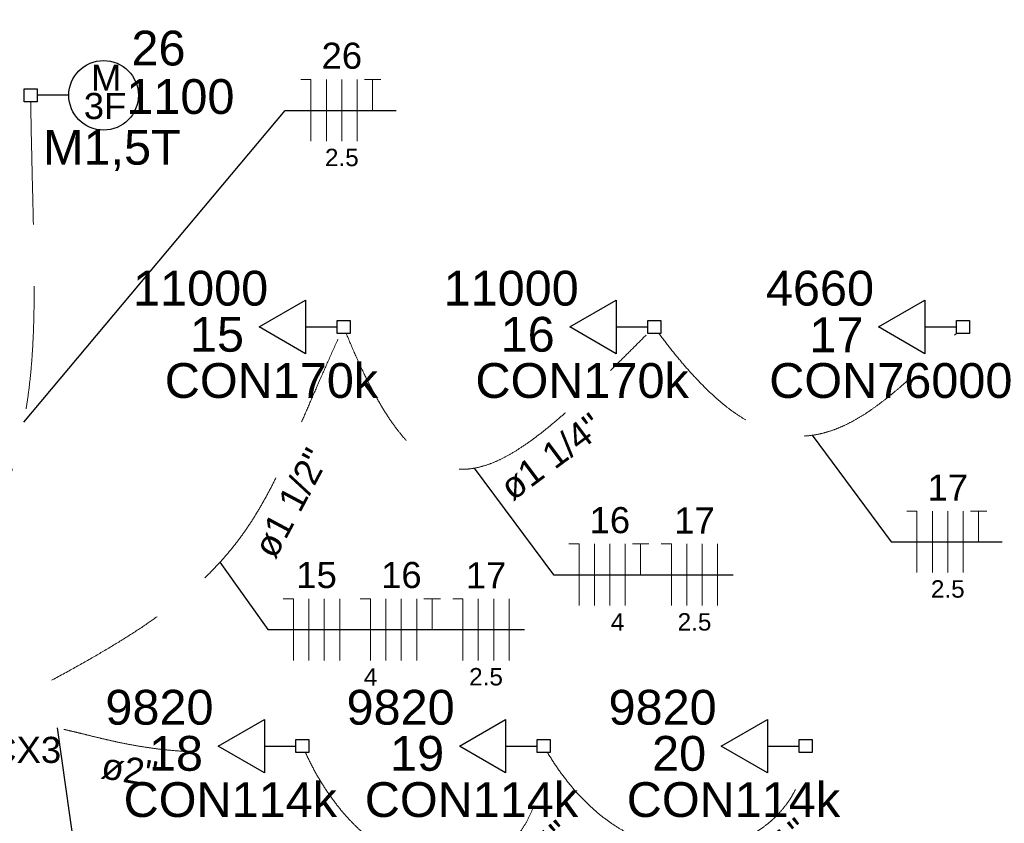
# Model space of a CAD drawing. Header units: millimetres. Extents: x 7 to 269, y 1 to 169.
# Tile 62 of 115: x 82.4 to 86.4, y 30.46 to 33.72. Entities that reach past the tile are written whole.
import ezdxf

# ---------------------------------------------------------------- set-up
doc = ezdxf.new("R2010")
doc.units = ezdxf.units.MM
doc.header["$MEASUREMENT"] = 0
doc.linetypes.add('Dashed', pattern=[0.75, 0.5, -0.25])
for name, color, linetype, lineweight in [('Eletroduto - Marco Polo', 6, 'Continuous', 9), ('Fiação - Marco Polo', 3, 'Continuous', 9), ('Linha de Chamada - Marco Polo', 1, 'Continuous', 25), ('Textos - Marco Polo', 143, 'Continuous', 25), ('Tomadas - Marco Polo', 150, 'Continuous', 25)]:
    doc.layers.add(name, color=color, linetype=linetype, lineweight=lineweight)
doc.styles.add('Arial', font='arial.ttf')

msp = doc.modelspace()

# ---------------------------------------------------------------- linework, layer by layer
at = {"layer": 'Eletroduto - Marco Polo', "linetype": 'Dashed'}
for points in [[(81.809, 30.7882), (81.8818, 30.9065), (81.9491, 31.0182), (82.0111, 31.1239), (82.068, 31.224), (82.12, 31.3189), (82.1674, 31.4092), (82.2102, 31.4954), (82.2488, 31.5778), (82.2834, 31.6571), (82.3141, 31.7335), (82.3412, 31.8077), (82.3649, 31.8802), (82.3853, 31.9512), (82.4028, 32.0215), (82.4175, 32.0914), (82.4296, 32.1613), (82.4393, 32.2318), (82.4469, 32.3034), (82.4525, 32.3765), (82.4563, 32.4516), (82.4587, 32.5292), (82.4597, 32.6097), (82.4596, 32.6936), (82.4586, 32.7814), (82.4569, 32.8736), (82.4547, 32.9706), (82.4522, 33.073), (82.4497, 33.1811), (82.4473, 33.2955), (82.4453, 33.4166)], [(83.7259, 32.4501), (83.7606, 32.3687), (83.7949, 32.2943), (83.8288, 32.227), (83.8624, 32.1664), (83.8959, 32.1125), (83.9292, 32.0651), (83.9626, 32.0241), (83.996, 31.9891), (84.0296, 31.9602), (84.0636, 31.9371), (84.0978, 31.9196), (84.1326, 31.9077), (84.1679, 31.901), (84.2038, 31.8996), (84.2405, 31.9031), (84.278, 31.9115), (84.3165, 31.9245), (84.3559, 31.942), (84.3965, 31.9639), (84.4383, 31.9899), (84.4813, 32.02), (84.5258, 32.0539), (84.5717, 32.0915), (84.6192, 32.1325), (84.6683, 32.177), (84.7192, 32.2246), (84.772, 32.2752), (84.8267, 32.3287), (84.8834, 32.3849), (84.9422, 32.4435)], [(84.9946, 32.4506), (85.0443, 32.3857), (85.0925, 32.327), (85.1395, 32.2742), (85.1853, 32.2272), (85.2299, 32.1858), (85.2735, 32.1497), (85.3161, 32.1189), (85.3578, 32.0932), (85.3987, 32.0723), (85.4389, 32.0561), (85.4783, 32.0445), (85.5172, 32.0372), (85.5555, 32.0341), (85.5934, 32.035), (85.6309, 32.0398), (85.6682, 32.0482), (85.7052, 32.06), (85.7421, 32.0752), (85.7789, 32.0935), (85.8158, 32.1147), (85.8527, 32.1387), (85.8898, 32.1654), (85.9272, 32.1944), (85.9649, 32.2257), (86.003, 32.259), (86.0416, 32.2943), (86.0807, 32.3313), (86.1204, 32.3698), (86.1609, 32.4097), (86.2021, 32.4508)], [(81.8565, 30.7144), (82.004, 30.7832), (82.1411, 30.8484), (82.2684, 30.9103), (82.3863, 30.9692), (82.4953, 31.0254), (82.5957, 31.0792), (82.6882, 31.1309), (82.7732, 31.1808), (82.8512, 31.2291), (82.9225, 31.2763), (82.9878, 31.3226), (83.0474, 31.3683), (83.1018, 31.4136), (83.1516, 31.459), (83.1971, 31.5046), (83.2388, 31.5508), (83.2773, 31.598), (83.313, 31.6462), (83.3463, 31.696), (83.3777, 31.7476), (83.4077, 31.8012), (83.4368, 31.8572), (83.4654, 31.9159), (83.4941, 31.9776), (83.5231, 32.0425), (83.5532, 32.111), (83.5846, 32.1834), (83.618, 32.2599), (83.6536, 32.3409), (83.6922, 32.4267)], [(81.8573, 30.7237), (81.9207, 30.754), (81.9804, 30.7803), (82.0367, 30.8027), (82.0897, 30.8216), (82.1397, 30.8371), (82.1871, 30.8494), (82.2322, 30.8588), (82.2751, 30.8654), (82.3162, 30.8695), (82.3557, 30.8712), (82.394, 30.8709), (82.4313, 30.8687), (82.4678, 30.8648), (82.504, 30.8595), (82.5399, 30.8529), (82.576, 30.8453), (82.6124, 30.8369), (82.6496, 30.828), (82.6877, 30.8186), (82.727, 30.809), (82.7678, 30.7996), (82.8103, 30.7903), (82.855, 30.7816), (82.9019, 30.7735), (82.9515, 30.7664), (83.004, 30.7604), (83.0596, 30.7557), (83.1187, 30.7526), (83.1815, 30.7512), (83.2483, 30.7519)], [(83.5602, 30.7499), (83.5911, 30.6879), (83.624, 30.6303), (83.6588, 30.5772), (83.6954, 30.5285), (83.7333, 30.4842), (83.7726, 30.4443), (83.8128, 30.4087), (83.8539, 30.3775), (83.8955, 30.3506), (83.9376, 30.3279), (83.9798, 30.3095), (84.0219, 30.2954), (84.0638, 30.2855), (84.1052, 30.2798), (84.146, 30.2783), (84.1858, 30.2809), (84.2244, 30.2877), (84.2617, 30.2986), (84.2975, 30.3136), (84.3315, 30.3326), (84.3635, 30.3558), (84.3933, 30.3829), (84.4207, 30.4141), (84.4454, 30.4493), (84.4672, 30.4884), (84.486, 30.5315), (84.5016, 30.5785), (84.5136, 30.6294), (84.5219, 30.6842), (84.5262, 30.7428)], [(84.5424, 30.7501), (84.5812, 30.6899), (84.6215, 30.6352), (84.6631, 30.5858), (84.7059, 30.5418), (84.7497, 30.5028), (84.7942, 30.4687), (84.8393, 30.4395), (84.8848, 30.4149), (84.9305, 30.3949), (84.9762, 30.3791), (85.0216, 30.3676), (85.0667, 30.3602), (85.1112, 30.3566), (85.1549, 30.3568), (85.1976, 30.3606), (85.2391, 30.3679), (85.2793, 30.3785), (85.3179, 30.3922), (85.3548, 30.409), (85.3897, 30.4286), (85.4225, 30.451), (85.4529, 30.4759), (85.4808, 30.5032), (85.506, 30.5328), (85.5282, 30.5645), (85.5473, 30.5982), (85.5632, 30.6338), (85.5755, 30.671), (85.5841, 30.7097), (85.5889, 30.7498)]]:
    msp.add_spline(points, degree=3, dxfattribs=at)
at = {"layer": 'Fiação - Marco Polo'}
for p, q in [((83.5412, 33.4803), (83.5828, 33.4803)), ((83.5828, 33.2303), (83.5828, 33.4803)), ((83.6453, 33.2303), (83.6453, 33.4803)), ((83.7078, 33.2303), (83.7078, 33.4803)), ((83.7703, 33.2303), (83.7703, 33.4803)), ((83.7995, 33.4803), (83.8662, 33.4803)), ((83.8328, 33.3553), (83.8328, 33.4803)), ((85.9998, 31.7302), (86.0414, 31.7302)), ((86.0414, 31.4802), (86.0414, 31.7302)), ((86.1039, 31.4802), (86.1039, 31.7302)), ((86.1664, 31.4802), (86.1664, 31.7302)), ((86.2289, 31.4802), (86.2289, 31.7302)), ((86.2582, 31.7302), (86.3248, 31.7302)), ((86.2914, 31.6052), (86.2914, 31.7302)), ((84.6287, 31.5966), (84.6703, 31.5966)), ((84.6703, 31.3466), (84.6703, 31.5966)), ((84.7328, 31.3466), (84.7328, 31.5966)), ((84.7953, 31.3466), (84.7953, 31.5966)), ((84.8578, 31.3466), (84.8578, 31.5966)), ((84.887, 31.5966), (84.9537, 31.5966)), ((84.9203, 31.4716), (84.9203, 31.5966)), ((85.0037, 31.5966), (85.0453, 31.5966)), ((85.0453, 31.3466), (85.0453, 31.5966)), ((85.1078, 31.3466), (85.1078, 31.5966)), ((85.1703, 31.3466), (85.1703, 31.5966)), ((85.2328, 31.3466), (85.2328, 31.5966)), ((83.4702, 31.374), (83.5118, 31.374)), ((83.5118, 31.124), (83.5118, 31.374)), ((83.5743, 31.124), (83.5743, 31.374)), ((83.6368, 31.124), (83.6368, 31.374)), ((83.6993, 31.124), (83.6993, 31.374)), ((83.7827, 31.374), (83.8243, 31.374)), ((83.8243, 31.124), (83.8243, 31.374)), ((83.8868, 31.124), (83.8868, 31.374)), ((83.9493, 31.124), (83.9493, 31.374)), ((84.0118, 31.124), (84.0118, 31.374)), ((84.0409, 31.374), (84.1077, 31.374)), ((84.0743, 31.249), (84.0743, 31.374)), ((84.1577, 31.374), (84.1993, 31.374)), ((84.1993, 31.124), (84.1993, 31.374)), ((84.2618, 31.124), (84.2618, 31.374)), ((84.3243, 31.124), (84.3243, 31.374)), ((84.3868, 31.124), (84.3868, 31.374))]:
    msp.add_line(p, q, dxfattribs=at)
at = {"layer": 'Linha de Chamada - Marco Polo'}
for p, q in [((82.4172, 32.0901), (83.4787, 33.3553)), ((83.4787, 33.3553), (83.9287, 33.3553)), ((85.6161, 32.0375), (85.9373, 31.6052)), ((84.245, 31.9038), (84.5662, 31.4716)), ((85.9373, 31.6052), (86.3873, 31.6052)), ((83.2135, 31.5223), (83.4077, 31.249)), ((84.5662, 31.4716), (85.2953, 31.4716)), ((83.4077, 31.249), (84.4493, 31.249)), ((82.5535, 30.8502), (82.7388, 29.5433))]:
    msp.add_line(p, q, dxfattribs=at)
at = {"layer": 'Tomadas - Marco Polo'}
for p, q in [((82.4188, 33.3901), (82.4188, 33.4431)), ((82.4188, 33.4431), (82.4719, 33.4431)), ((82.4719, 33.4431), (82.4719, 33.3901)), ((82.6003, 33.4166), (82.4719, 33.4166)), ((82.4719, 33.3901), (82.4188, 33.3901)), ((83.373, 32.4768), (83.5605, 32.585)), ((83.5605, 32.585), (83.5605, 32.3685)), ((84.6334, 32.4768), (84.8209, 32.585)), ((84.8209, 32.585), (84.8209, 32.3685)), ((85.8861, 32.4768), (86.0736, 32.585)), ((86.0736, 32.585), (86.0736, 32.3685)), ((83.6885, 32.4502), (83.6885, 32.5033)), ((83.6885, 32.5033), (83.7416, 32.5033)), ((83.7416, 32.5033), (83.7416, 32.4502)), ((84.9489, 32.4502), (84.9489, 32.5033)), ((84.9489, 32.5033), (85.0019, 32.5033)), ((85.0019, 32.5033), (85.0019, 32.4502)), ((86.2017, 32.4502), (86.2017, 32.5033)), ((86.2017, 32.5033), (86.2546, 32.5033)), ((86.2546, 32.5033), (86.2546, 32.4502)), ((83.5605, 32.3685), (83.373, 32.4768)), ((83.5605, 32.4768), (83.6885, 32.4768)), ((83.7416, 32.4502), (83.6885, 32.4502)), ((84.8209, 32.3685), (84.6334, 32.4768)), ((84.8209, 32.4768), (84.9489, 32.4768)), ((85.0019, 32.4502), (84.9489, 32.4502)), ((86.0736, 32.3685), (85.8861, 32.4768)), ((86.0736, 32.4768), (86.2017, 32.4768)), ((86.2546, 32.4502), (86.2017, 32.4502)), ((83.2061, 30.7768), (83.3936, 30.885)), ((83.3936, 30.885), (83.3936, 30.6685)), ((84.1848, 30.7768), (84.3723, 30.885)), ((84.3723, 30.885), (84.3723, 30.6685)), ((85.2477, 30.7768), (85.4352, 30.885)), ((85.4352, 30.885), (85.4352, 30.6685)), ((83.5216, 30.7503), (83.5216, 30.8033)), ((83.5216, 30.8033), (83.5746, 30.8033)), ((83.5746, 30.8033), (83.5746, 30.7503)), ((84.5003, 30.7503), (84.5003, 30.8033)), ((84.5003, 30.8033), (84.5533, 30.8033)), ((84.5533, 30.8033), (84.5533, 30.7503)), ((85.5632, 30.7503), (85.5632, 30.8033)), ((85.5632, 30.8033), (85.6162, 30.8033)), ((85.6162, 30.8033), (85.6162, 30.7503)), ((83.3936, 30.6685), (83.2061, 30.7768)), ((83.3936, 30.7768), (83.5216, 30.7768)), ((84.3723, 30.6685), (84.1848, 30.7768)), ((84.3723, 30.7768), (84.5003, 30.7768)), ((85.4352, 30.6685), (85.2477, 30.7768)), ((85.4352, 30.7768), (85.5632, 30.7768)), ((83.5746, 30.7503), (83.5216, 30.7503)), ((84.5533, 30.7503), (84.5003, 30.7503)), ((85.6162, 30.7503), (85.5632, 30.7503))]:
    msp.add_line(p, q, dxfattribs=at)
msp.add_circle((82.7413, 33.4166), 0.1412, dxfattribs=at)

# ---------------------------------------------------------------- texts
at = {"layer": 'Fiação - Marco Polo', "attachment_point": 8, "line_spacing_factor": 0.798, "style": 'Arial'}
for s, insert, char_height, width in [('26', (83.708, 33.5228), 0.1059, 0.25416), ('2.5', (83.708, 33.1282), 0.0706, 0.25416), ('17', (86.1665, 31.7723), 0.1059, 0.25416), ('16', (84.7955, 31.6388), 0.1059, 0.25416), ('17', (85.139, 31.6388), 0.1059, 0.25416), ('15', (83.6055, 31.4163), 0.1059, 0.25416), ('16', (83.9495, 31.4163), 0.1059, 0.25416), ('17', (84.293, 31.4163), 0.1059, 0.25416), ('2.5', (86.1665, 31.3777), 0.0706, 0.25416), ('4', (84.8265, 31.2442), 0.0706, 0.08472), ('2.5', (85.139, 31.2442), 0.0706, 0.25416), ('4', (83.8245, 31.0217), 0.0706, 0.08472), ('2.5', (84.293, 31.0217), 0.0706, 0.25416)]:
    msp.add_mtext(s, dxfattribs=dict(at, insert=insert, char_height=char_height, width=width))
at = {"layer": 'Textos - Marco Polo', "line_spacing_factor": 0.798, "style": 'Arial'}
for s, insert, char_height, width, attachment_point in [('26', (82.964, 33.5355), 0.1412, 0.33888, 8), ('1100', (83.053, 33.339), 0.1412, 0.67776, 8), ('M1,5T', (82.775, 33.109), 0.1412, 0.8472, 8), ('11000', (83.135, 32.5615), 0.1412, 0.8472, 8), ('11000', (84.395, 32.5615), 0.1412, 0.8472, 8), ('4660', (85.648, 32.5615), 0.1412, 0.67776, 8), ('15', (83.2015, 32.3745), 0.1412, 0.33888, 8), ('16', (84.462, 32.3745), 0.1412, 0.33888, 8), ('17', (85.715, 32.3745), 0.1412, 0.33888, 8), ('CON170k', (83.4225, 32.187), 0.1412, 1.18608, 8), ('CON170k', (84.683, 32.187), 0.1412, 1.18608, 8), ('CON76000', (85.9355, 32.187), 0.1412, 1.35552, 8), ('9820', (82.968, 30.8615), 0.1412, 0.67776, 8), ('9820', (83.9465, 30.8615), 0.1412, 0.67776, 8), ('9820', (85.0095, 30.8615), 0.1412, 0.67776, 8), ('CX3', (82.2815, 30.7068), 0.1059, 0.38124, 7), ('18', (83.035, 30.6745), 0.1412, 0.33888, 8), ('19', (84.0135, 30.6745), 0.1412, 0.33888, 8), ('20', (85.0765, 30.6745), 0.1412, 0.33888, 8), ('CON114k', (83.2555, 30.487), 0.1412, 1.18608, 8), ('CON114k', (84.234, 30.487), 0.1412, 1.18608, 8), ('CON114k', (85.297, 30.487), 0.1412, 1.18608, 8)]:
    msp.add_mtext(s, dxfattribs=dict(at, insert=insert, char_height=char_height, width=width, attachment_point=attachment_point))
at = {"layer": 'Textos - Marco Polo', "char_height": 0.1059, "attachment_point": 8, "line_spacing_factor": 0.798, "style": 'Arial'}
for s, insert, width, rotation in [('ø1 1/4"', (84.5911, 31.9069), 0.88956, 36.8011), ('ø1 1/2"', (83.5507, 31.7369), 0.88956, 61.8565), ('ø2"', (82.8366, 30.6253), 0.38124, 349.9053), ('ø1 1/4"', (84.4726, 30.2473), 0.88956, 40.8805), ('ø1"', (85.5288, 30.3378), 0.38124, 38.4798)]:
    msp.add_mtext(s, dxfattribs=dict(at, insert=insert, width=width, rotation=rotation))
at = {"layer": 'Tomadas - Marco Polo', "char_height": 0.1059, "attachment_point": 7, "line_spacing_factor": 0.798, "style": 'Arial'}
for s, insert, width in [('M', (82.69, 33.4348), 0.12708), ('3F', (82.661, 33.3188), 0.25416)]:
    msp.add_mtext(s, dxfattribs=dict(at, insert=insert, width=width))

doc.saveas('drawing.dxf')
